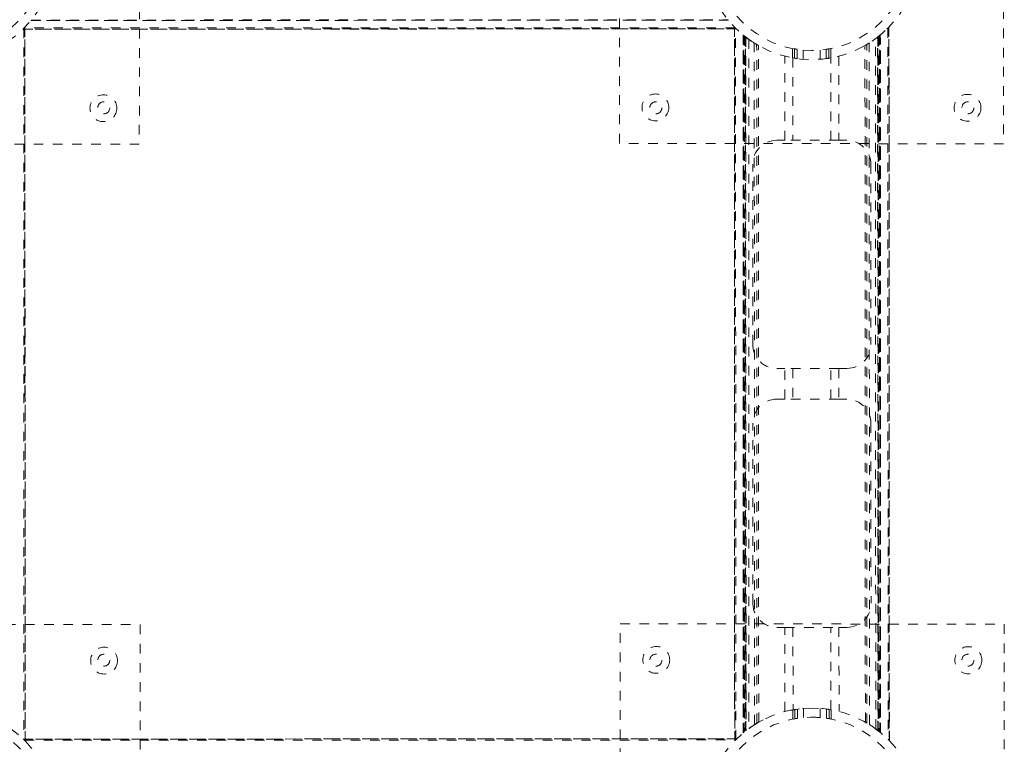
# Model space of a CAD drawing. Header units: inches. Extents: x 29.5 to 89.2, y 21.7 to 81.4.
# Tile 4 of 6: x 55.6 to 65.9, y 47.8 to 55.4. Entities that reach past the tile are written whole.
import ezdxf

# ---------------------------------------------------------------- set-up
doc = ezdxf.new("R2010")
doc.units = ezdxf.units.IN
doc.header["$MEASUREMENT"] = 0
doc.linetypes.add('SLD-Dashed', pattern=[0.075, 0.05, -0.025])

msp = doc.modelspace()

# ---------------------------------------------------------------- linework, layer by layer
at = {"color": 7, "linetype": 'SLD-Dashed', "lineweight": 0}
for p, q in [((56.873, 58.075), (56.868, 54.075)), ((61.868, 54.084), (61.873, 58.084)), ((65.873, 58.079), (65.868, 54.079)), ((55.656, 55.273), (63.086, 55.276)), ((63.085, 55.276), (55.657, 55.273)), ((55.658, 55.272), (63.085, 55.276)), ((55.664, 55.28), (55.667, 47.876)), ((63.073, 55.288), (55.669, 55.285)), ((55.679, 47.862), (55.676, 55.293)), ((55.676, 55.292), (55.679, 47.863)), ((55.68, 47.864), (55.676, 55.291)), ((63.003, 55.366), (55.74, 55.363)), ((55.74, 55.363), (63.003, 55.366)), ((55.743, 55.367), (62.999, 55.371)), ((63.003, 55.366), (62.999, 55.371)), ((63.066, 55.296), (63.069, 47.866)), ((63.069, 47.867), (63.066, 55.295)), ((63.066, 55.295), (63.067, 55.294)), ((63.066, 55.294), (63.069, 47.867)), ((63.081, 47.879), (63.078, 55.283)), ((63.085, 55.277), (63.085, 55.276)), ((64.664, 55.284), (64.667, 47.88)), ((64.679, 47.866), (64.676, 55.297)), ((64.676, 55.296), (64.679, 47.867)), ((64.68, 47.868), (64.676, 55.295)), ((55.657, 55.273), (55.658, 55.273)), ((63.159, 47.949), (63.156, 55.212)), ((63.156, 55.212), (63.159, 47.95)), ((63.161, 55.209), (63.164, 47.953)), ((63.201, 55.177), (63.165, 55.205)), ((63.168, 47.957), (63.165, 55.205)), ((63.165, 55.205), (63.168, 47.957)), ((63.17, 55.201), (63.173, 47.961)), ((63.183, 47.968), (63.18, 55.194)), ((63.184, 47.969), (63.181, 55.193)), ((63.183, 55.191), (63.186, 47.971)), ((63.185, 55.19), (63.188, 47.972)), ((64.538, 47.99), (64.535, 55.173)), ((64.561, 47.973), (64.557, 55.19)), ((64.563, 47.971), (64.56, 55.192)), ((64.561, 55.193), (64.565, 47.97)), ((64.566, 55.197), (64.569, 47.967)), ((64.577, 55.206), (64.581, 47.957)), ((64.581, 47.957), (64.577, 55.206)), ((64.583, 47.955), (64.58, 55.208)), ((64.586, 55.213), (64.581, 55.209)), ((64.585, 47.954), (64.581, 55.209)), ((64.586, 55.213), (64.589, 47.95)), ((64.589, 47.95), (64.586, 55.213)), ((63.215, 55.167), (63.218, 47.995)), ((63.273, 55.128), (63.268, 55.131)), ((63.276, 48.034), (63.273, 55.128)), ((63.301, 48.049), (63.298, 55.113)), ((63.319, 48.059), (63.316, 55.103)), ((63.671, 55.07), (63.671, 54.974)), ((64.071, 54.974), (64.071, 55.07)), ((64.43, 48.06), (64.426, 55.103)), ((64.447, 48.05), (64.444, 55.113)), ((64.473, 48.034), (64.47, 55.129)), ((63.59, 54.116), (63.59, 54.992)), ((63.674, 54.974), (63.674, 54.116)), ((63.691, 54.971), (63.691, 55.067)), ((63.721, 55.062), (63.721, 54.966)), ((63.721, 54.966), (63.721, 55.062)), ((63.784, 54.96), (63.784, 55.055)), ((63.958, 55.055), (63.958, 54.96)), ((64.021, 54.966), (64.021, 55.062)), ((64.021, 55.062), (64.021, 54.966)), ((64.051, 55.067), (64.051, 54.971)), ((64.069, 54.116), (64.069, 54.974)), ((64.153, 54.992), (64.153, 54.116)), ((56.868, 54.075), (52.868, 54.08)), ((65.868, 54.079), (61.868, 54.084)), ((63.507, 54.116), (63.59, 54.116)), ((64.153, 54.116), (64.237, 54.116)), ((63.258, 51.991), (63.257, 53.866)), ((64.487, 53.867), (64.488, 51.992)), ((63.591, 51.741), (63.508, 51.741)), ((63.591, 51.421), (63.591, 51.741)), ((63.675, 51.741), (63.675, 51.421)), ((64.07, 51.421), (64.07, 51.741)), ((64.154, 51.741), (64.154, 51.421)), ((64.238, 51.741), (64.154, 51.741)), ((63.508, 51.421), (63.591, 51.421)), ((64.154, 51.421), (64.238, 51.421)), ((63.259, 49.296), (63.258, 51.171)), ((64.488, 51.172), (64.489, 49.297)), ((52.877, 49.08), (56.877, 49.075)), ((56.877, 49.075), (56.872, 45.075)), ((61.872, 45.084), (61.877, 49.084)), ((61.877, 49.084), (65.877, 49.079)), ((63.592, 49.046), (63.509, 49.046)), ((63.593, 48.17), (63.592, 49.046)), ((63.676, 49.046), (63.677, 48.189)), ((64.072, 48.189), (64.071, 49.046)), ((64.155, 49.046), (64.156, 48.171)), ((64.239, 49.046), (64.155, 49.046)), ((65.877, 49.079), (65.872, 45.079)), ((63.787, 48.108), (63.787, 48.203)), ((63.961, 48.203), (63.961, 48.108)), ((63.674, 48.189), (63.674, 48.092)), ((63.694, 48.095), (63.694, 48.192)), ((63.724, 48.196), (63.724, 48.1)), ((63.724, 48.1), (63.724, 48.196)), ((64.024, 48.1), (64.024, 48.196)), ((64.024, 48.196), (64.024, 48.1)), ((64.054, 48.192), (64.054, 48.096)), ((64.074, 48.092), (64.074, 48.189)), ((63.366, 48.082), (63.301, 48.049)), ((64.473, 48.034), (64.477, 48.031)), ((63.159, 47.949), (63.164, 47.953)), ((64.545, 47.985), (64.581, 47.957)), ((64.585, 47.954), (64.589, 47.95)), ((63.09, 47.886), (55.659, 47.883)), ((55.66, 47.883), (63.089, 47.886)), ((63.088, 47.886), (55.661, 47.883)), ((55.672, 47.871), (63.076, 47.874)), ((55.679, 47.863), (55.679, 47.864)), ((63.089, 47.886), (63.088, 47.885)), ((64.679, 47.867), (64.679, 47.868))]:
    msp.add_line(p, q, dxfattribs=at)
at = {"color": 7, "linetype": 'SLD-Dashed', "lineweight": 0, "flags": 128}
for points in [[(64.582, 55.209), (64.575, 55.204), (64.566, 55.197)], [(64.069, 55.07), (64.067, 55.07), (64.051, 55.067)], [(63.691, 54.971), (63.673, 54.974), (63.674, 54.974)], [(63.677, 54.973), (63.675, 54.973), (63.674, 54.974)], [(64.069, 54.974), (64.058, 54.972), (64.032, 54.968)], [(64.069, 54.974), (64.067, 54.973), (64.051, 54.971)], [(64.153, 54.116), (64.135, 54.116), (64.102, 54.116), (64.057, 54.116), (64.001, 54.116), (63.938, 54.116), (63.872, 54.116), (63.805, 54.116), (63.742, 54.116), (63.687, 54.116), (63.641, 54.116), (63.608, 54.116), (63.59, 54.116)], [(64.154, 51.741), (64.136, 51.741), (64.103, 51.741), (64.058, 51.741), (64.002, 51.741), (63.939, 51.741), (63.873, 51.741), (63.806, 51.741), (63.743, 51.741), (63.688, 51.741), (63.642, 51.741), (63.61, 51.741), (63.591, 51.741)], [(64.154, 51.421), (64.136, 51.421), (64.103, 51.421), (64.058, 51.421), (64.002, 51.421), (63.939, 51.421), (63.873, 51.421), (63.806, 51.421), (63.744, 51.421), (63.688, 51.421), (63.642, 51.421), (63.61, 51.421), (63.591, 51.421)], [(63.592, 49.046), (63.611, 49.046), (63.643, 49.046), (63.689, 49.046), (63.745, 49.046), (63.807, 49.046), (63.874, 49.046), (63.94, 49.046), (64.003, 49.046), (64.059, 49.046), (64.104, 49.046), (64.137, 49.046), (64.155, 49.046)], [(63.942, 48.204), (63.772, 48.202), (63.653, 48.182)], [(63.677, 48.189), (63.688, 48.191), (63.713, 48.195)], [(63.677, 48.189), (63.679, 48.189), (63.694, 48.192)], [(64.068, 48.19), (64.07, 48.189), (64.072, 48.189)], [(63.677, 48.092), (63.679, 48.092), (63.694, 48.095)], [(64.054, 48.096), (64.073, 48.092), (64.072, 48.092)], [(64.569, 47.967), (64.58, 47.958), (64.585, 47.954)]]:
    msp.add_lwpolyline(points, dxfattribs=at)
at = {"color": 7, "linetype": 'SLD-Dashed', "lineweight": 0}
for centre, radius in [((54.871, 56.077), 1.125), ((63.871, 56.081), 1.125), ((54.871, 56.077), 1.03), ((63.871, 56.081), 1.03), ((56.494, 54.45), 0.14), ((62.244, 54.458), 0.14), ((65.494, 54.454), 0.14), ((56.498, 54.454), 0.0625), ((62.248, 54.454), 0.0625), ((65.498, 54.454), 0.0625), ((56.502, 48.7), 0.14), ((62.252, 48.708), 0.14), ((65.502, 48.704), 0.141), ((56.498, 48.704), 0.0625), ((62.248, 48.704), 0.0625), ((65.498, 48.704), 0.0625), ((54.875, 47.077), 1.125), ((63.875, 47.081), 1.125), ((54.875, 47.077), 1.03), ((63.875, 47.081), 1.03)]:
    msp.add_circle(centre, radius, dxfattribs=at)
for centre, radius, start, end in [((54.869, 56.079), 1.127, 314.3343, 315.2046), ((63.871, 56.082), 1.126, 224.846, 225.7176), ((63.893, 56.057), 1.092, 307.6421, 315.7859), ((63.87, 56.08), 1.124, 231.1344, 232.4317), ((63.871, 56.081), 1.125, 232.2895, 239.4089), ((63.87, 56.082), 1.126, 307.6203, 308.9152), ((63.871, 56.081), 1.125, 237.8897, 240.4501), ((63.871, 56.081), 1.125, 299.601, 302.1609), ((63.871, 56.082), 1.03, 259.9611, 261.6514), ((63.871, 56.08), 1.124, 260.8179, 262.3639), ((63.871, 56.081), 1.03, 278.399, 280.0904), ((63.871, 56.081), 1.125, 277.6878, 279.2323), ((63.507, 53.866), 0.25, 90.0255, 180.0255), ((64.237, 53.866), 0.25, 0.0255, 90.0255), ((63.508, 51.991), 0.25, 180.0255, 270.0255), ((64.238, 51.991), 0.25, 270.0255, 0.0255), ((63.508, 51.171), 0.25, 90.0255, 180.0255), ((64.238, 51.171), 0.25, 0.0255, 90.0255), ((63.509, 49.296), 0.25, 180.0255, 270.0255), ((64.239, 49.296), 0.25, 270.0255, 0.0255), ((63.876, 47.072), 1.039, 98.4071, 100.0829), ((63.875, 47.081), 1.03, 85.1702, 94.8807), ((63.875, 47.081), 1.125, 80.8185, 82.3634), ((63.874, 47.077), 1.034, 79.9645, 81.6485), ((63.874, 47.082), 1.124, 120.6401, 127.7634), ((63.875, 47.081), 1.125, 119.601, 122.1602), ((63.875, 47.081), 1.125, 52.2899, 59.4084), ((63.86, 47.062), 1.15, 51.1493, 52.4177), ((54.82, 47.023), 1.202, 44.3615, 45.1777), ((63.874, 47.082), 1.124, 134.3328, 135.2057), ((63.879, 47.086), 1.119, 44.3311, 45.2081)]:
    msp.add_arc(centre, radius, start, end, dxfattribs=at)

doc.saveas('drawing.dxf')
